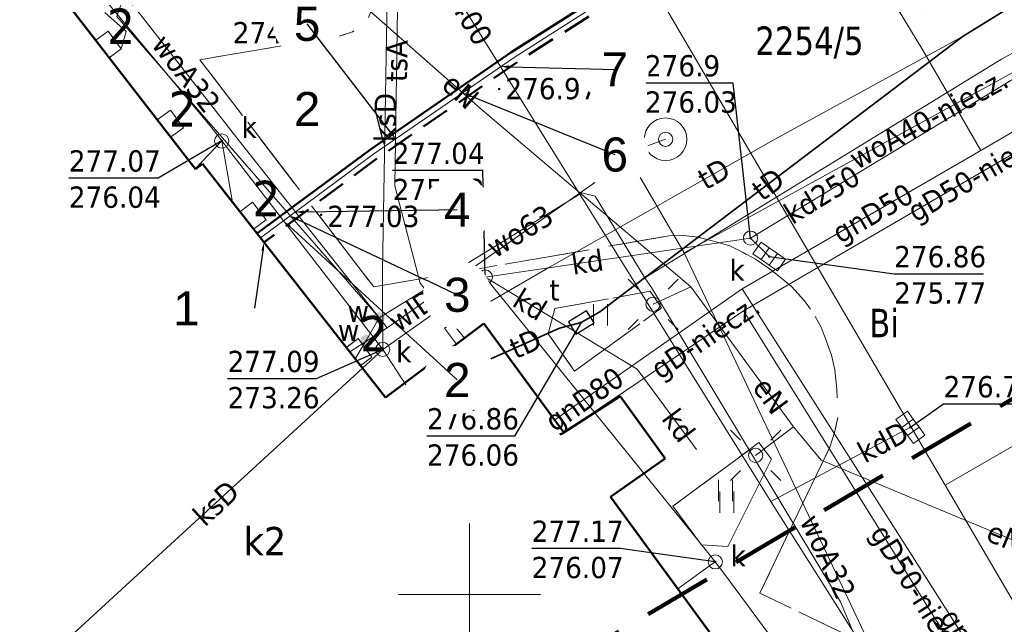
# Model space of a CAD drawing. Header units: metres. Extents: x 7555073 to 7555217, y 5506384 to 5506588.
# Tile 28 of 32: x 7555134 to 7555169, y 5506499 to 5506520. Entities that reach past the tile are written whole.
import ezdxf
from ezdxf import colors
from ezdxf.entities.mleader import LeaderData, LeaderLine
from ezdxf.enums import TextEntityAlignment as Align
from ezdxf.math import Vec2, Vec3

# ---------------------------------------------------------------- set-up
doc = ezdxf.new("R2010")
doc.units = ezdxf.units.M
doc.header["$LTSCALE"] = 2
doc.header["$MEASUREMENT"] = 0
for name, pattern in [('1.0_0.5', [1.5, 1, -0.5]), ('1.5_0.5', [2, 1.5, -0.5]), ('219-500', [0]), ('4', [1.8, 1.2, -0.6]), ('DASHED', [0.75, 0.5, -0.25])]:
    doc.linetypes.add(name, pattern=pattern)
doc.layers.get('0').update_dxf_attribs({"color": 2, "linetype": 'CONTINUOUS', "lineweight": 5})
for name, color, linetype in [('210-oznaczenie konturu użytku gruntowego', 7, 'CONTINUOUS'), ('211-numer działki ewidencyjnej', 7, 'CONTINUOUS'), ('219-działka ewidencyjna', 7, 'CONTINUOUS'), ('312-budynek ewidencyjny', 7, 'CONTINUOUS'), ('312-oznaczenie budynku ewidencyjnego-Atr117', 7, 'CONTINUOUS'), ('chodnik', 7, 'CONTINUOUS'), ('inny rodzaj bloku', 7, 'CONTINUOUS'), ('inny rodzaj bloku-Atr25', 7, 'CONTINUOUS'), ('jezdnia', 7, 'CONTINUOUS'), ('kratka ściekowa', 7, 'CONTINUOUS'), ('latarnia', 7, 'CONTINUOUS'), ('Obszar opracowania', 7, 'CONTINUOUS'), ('obudowa ochronna przewodu', 7, 'CONTINUOUS'), ('pikieta sztuczna', 7, 'CONTINUOUS'), ('pikieta sztuczna-Atr2', 7, 'CONTINUOUS'), ('przewód elektroenergetyczny podziemny', 7, 'CONTINUOUS'), ('przewód elektroenergetyczny podziemny-Atr1', 7, 'CONTINUOUS'), ('przewód gazowy', 7, 'CONTINUOUS'), ('przewód gazowy-Atr1', 7, 'CONTINUOUS'), ('przewód kanalizacyjny', 7, 'CONTINUOUS'), ('przewód kanalizacyjny-Atr1', 7, 'CONTINUOUS'), ('przewód telekomunikacyjny podziemny', 7, 'CONTINUOUS'), ('przewód telekomunikacyjny podziemny-Atr1', 7, 'CONTINUOUS'), ('przewód wodociągowy', 7, 'CONTINUOUS'), ('przewód wodociągowy-Atr1', 7, 'CONTINUOUS'), ('rzedna', 7, 'CONTINUOUS'), ('rzedna-Atr2', 7, 'CONTINUOUS'), ('rzedna-Atr3', 7, 'CONTINUOUS'), ('studnia zwykła', 7, 'CONTINUOUS'), ('trawnik', 7, 'CONTINUOUS'), ('Wstawianie ramki sekcyjnej z opisem', 7, 'CONTINUOUS'), ('właz do komory lub kanału - okrągły', 7, 'CONTINUOUS'), ('właz do komory lub kanału - okrągły-Atr17', 7, 'CONTINUOUS'), ('właz do komory lub kanału - prostokątny', 7, 'CONTINUOUS'), ('właz do komory lub kanału - prostokątny-Atr17', 7, 'CONTINUOUS'), ('zasuwa lub zawór', 7, 'CONTINUOUS'), ('zasuwa lub zawór-Atr17', 7, 'CONTINUOUS')]:
    doc.layers.add(name, color=color, linetype=linetype)
doc.layers.add('_Opis ZUD', color=130, linetype='CONTINUOUS', lineweight=30)
doc.layers.add('_Rurociąg', color=6, linetype='CONTINUOUS', lineweight=50)
doc.layers.add('_Os ciepłociągu', color=130, linetype='CONTINUOUS', lineweight=5, plot=False)
doc.styles.add('_Opis ZUD', font='arial.ttf', dxfattribs={"height": 1})
doc.styles.get("Standard").update_dxf_attribs({"font": 'verdana.ttf', "width": 0.75})

# ---------------------------------------------------------------- blocks, each defined once
blk = doc.blocks.new('PW01')
at = {"linetype": 'Continuous', "lineweight": 13}
h = blk.add_hatch(color=0, dxfattribs=at)
edge = h.paths.add_edge_path()
edge.add_arc((0, 0), 0.045, 0, 360)
blk = doc.blocks.new('US22')
at = {"color": 0, "linetype": 'Continuous', "lineweight": 13}
blk.add_circle((0, 0), 0.25, dxfattribs=at)
blk = doc.blocks.new('US25')
at = {"linetype": 'Continuous', "lineweight": 0}
h = blk.add_hatch(color=0, dxfattribs=at)
edge = h.paths.add_edge_path()
edge.add_arc((0, 0), 0.2, 0, 360)
blk = doc.blocks.new('SM01')
at = {"color": 0, "linetype": 'Continuous', "lineweight": 13}
for p, q in [((-0.53, 0.531), (-0.883, 0.884)), ((0.531, 0.531), (0.884, 0.884)), ((-0.53, -0.53), (-0.883, -0.883)), ((0.531, -0.53), (0.884, -0.883))]:
    blk.add_line(p, q, dxfattribs=at)
blk.add_circle((0, 0), 0.25, dxfattribs=at)
blk = doc.blocks.new('US05')
at = {"color": 0, "linetype": 'Continuous', "lineweight": 13}
for p, q in [((-0.525, -0.25), (-0.525, 0.25)), ((-0.525, 0.25), (-0.175, 0.25)), ((-0.175, -0.25), (-0.175, 0.25)), ((-0.175, 0.25), (0.175, 0.25)), ((0.175, -0.25), (0.175, 0.25)), ((0.175, 0.25), (0.525, 0.25)), ((0.525, -0.25), (0.525, 0.25)), ((-0.525, -0.25), (-0.175, -0.25)), ((-0.175, -0.25), (0.175, -0.25)), ((0.175, -0.25), (0.525, -0.25))]:
    blk.add_line(p, q, dxfattribs=at)
blk = doc.blocks.new('US13')
at = {"color": 0, "linetype": 'Continuous', "lineweight": 13}
for radius in [0.75, 0.25]:
    blk.add_circle((0, 0), radius, dxfattribs=at)
blk = doc.blocks.new('TU04')
at = {"color": 0, "linetype": 'Continuous', "lineweight": 13}
for p, q in [((0, 0), (0, 0.75)), ((0.5, 0), (0.5, 0.75))]:
    blk.add_line(p, q, dxfattribs=at)
blk = doc.blocks.new('SUPWP')
at = {"color": 0, "linetype": 'Continuous'}
blk.add_lwpolyline([(-0.375, -0.25), (0.375, -0.25), (0.375, 0.25), (-0.375, 0.25)], close=True, dxfattribs=at)
blk = doc.blocks.new('OPISZUDBLOK')
at = {"linetype": 'Continuous', "transparency": 16777216}
blk.add_wipeout([(1.2, 0), (1.191, 0.15), (1.162, 0.298), (1.116, 0.442), (1.052, 0.578), (0.971, 0.705), (0.875, 0.821), (0.765, 0.925), (0.643, 1.013), (0.511, 1.086), (0.371, 1.141), (0.225, 1.179), (0.075, 1.198), (-0.075, 1.198), (-0.225, 1.179), (-0.371, 1.141), (-0.511, 1.086), (-0.643, 1.013), (-0.765, 0.925), (-0.875, 0.821), (-0.971, 0.705), (-1.052, 0.578), (-1.116, 0.442), (-1.162, 0.298), (-1.191, 0.15), (-1.2, 0), (-1.191, -0.15), (-1.162, -0.298), (-1.116, -0.442), (-1.052, -0.578), (-0.971, -0.705), (-0.875, -0.821), (-0.765, -0.925), (-0.643, -1.013), (-0.511, -1.086), (-0.371, -1.141), (-0.225, -1.179), (-0.075, -1.198), (0.075, -1.198), (0.225, -1.179), (0.371, -1.141), (0.511, -1.086), (0.643, -1.013), (0.765, -0.925), (0.875, -0.821), (0.971, -0.705), (1.052, -0.578), (1.116, -0.442), (1.162, -0.298), (1.191, -0.15)], dxfattribs=at).dxf.layer = '_Opis ZUD'
at = {"layer": '_Opis ZUD', "linetype": 'Continuous', "transparency": 16777216, "style": '_Opis ZUD'}
blk.add_attdef('TEKST', text='', height=1.2, dxfattribs=at).set_placement((0, 0), align=Align.MIDDLE_CENTER)

msp = doc.modelspace()

# ---------------------------------------------------------------- linework, layer by layer
at = {"layer": '219-działka ewidencyjna', "color": 7, "linetype": '219-500', "lineweight": 18, "flags": 128}
for points in [[(7555148.37, 5506535.26), (7555166.76, 5506503.85)], [(7555166.76, 5506503.85), (7555189.71, 5506517.09)], [(7555166.76, 5506503.85), (7555171.77, 5506495.3)]]:
    msp.add_lwpolyline(points, dxfattribs=at)
at = {"layer": '312-budynek ewidencyjny', "color": 7, "linetype": 'Continuous', "lineweight": 50, "flags": 128}
for points in [[(7555133.82, 5506523.43), (7555140.35, 5506514.98)], [(7555140.35, 5506514.98), (7555140.6, 5506515.16)], [(7555140.6, 5506515.16), (7555147.05, 5506506.94)], [(7555147.05, 5506506.94), (7555150.51, 5506509.54)], [(7555150.51, 5506509.54), (7555153.33, 5506505.71)], [(7555153.33, 5506505.71), (7555155.31, 5506506.98)], [(7555155.31, 5506506.98), (7555156.9, 5506504.79)], [(7555156.9, 5506504.79), (7555154.97, 5506503.44)], [(7555154.97, 5506503.44), (7555158.46, 5506498.68)]]:
    msp.add_lwpolyline(points, dxfattribs=at)
at = {"layer": '_Os ciepłociągu'}
msp.add_lwpolyline([(7555159.739, 5506532.356), (7555157.113, 5506530.887), (7555160.712, 5506524.455), (7555156.63, 5506522.141), (7555151.572, 5506518.914), (7555146.63, 5506515.512), (7555142.643, 5506512.557)], dxfattribs=at)
at = {"layer": '_Rurociąg'}
msp.add_lwpolyline([(7555159.637, 5506532.528), (7555156.841, 5506530.964), (7555160.44, 5506524.531), (7555156.527, 5506522.313), (7555151.462, 5506519.081), (7555146.514, 5506515.674), (7555142.519, 5506512.714)], dxfattribs=at)
at = {"layer": '_Rurociąg', "linetype": 'DASHED'}
msp.add_lwpolyline([(7555159.84, 5506532.184), (7555157.385, 5506530.81), (7555160.983, 5506524.379), (7555156.733, 5506521.97), (7555151.683, 5506518.747), (7555146.746, 5506515.349), (7555142.766, 5506512.399)], dxfattribs=at)
at = {"layer": 'chodnik', "color": 7, "linetype": '1.0_0.5', "lineweight": 18, "flags": 128}
for points in [[(7555192.38, 5506506), (7555188.5, 5506503.42), (7555188.34, 5506503.26), (7555188.25, 5506502.96), (7555188.36, 5506502.61), (7555188.56, 5506502.21), (7555192.03, 5506496.6), (7555189.72, 5506495.24), (7555186.26, 5506500.9), (7555185.77, 5506501.51), (7555185.25, 5506502.02), (7555184.64, 5506502.48), (7555183.95, 5506502.92), (7555183.17, 5506503.23), (7555182.44, 5506503.43), (7555181.69, 5506503.58), (7555180.9, 5506503.58), (7555180.24, 5506503.53), (7555179.51, 5506503.41), (7555178.78, 5506503.19), (7555178.1, 5506502.85), (7555177.26, 5506502.39), (7555176.64, 5506501.84), (7555176.18, 5506501.3), (7555175.74, 5506500.72), (7555172.48, 5506494.17), (7555160.23, 5506500.05), (7555162.69, 5506505.19), (7555162.86, 5506505.7), (7555162.98, 5506506.23), (7555162.97, 5506506.68), (7555162.94, 5506507.23), (7555162.87, 5506507.91), (7555162.75, 5506508.43), (7555162.57, 5506508.94), (7555162.39, 5506509.41), (7555162.1, 5506509.93), (7555161.8, 5506510.34), (7555161.35, 5506510.85), (7555160.95, 5506511.18), (7555160.52, 5506511.5), (7555160.08, 5506511.81), (7555159.64, 5506512.04), (7555159.17, 5506512.28), (7555158.6, 5506512.44), (7555158.06, 5506512.58), (7555157.54, 5506512.64), (7555157.04, 5506512.63), (7555146.63, 5506510.83), (7555140.51, 5506518.83), (7555145.45, 5506519.67), (7555145.89, 5506519.81), (7555146.43, 5506520.29), (7555146.63, 5506520.78), (7555146.79, 5506521.41), (7555146.69, 5506522), (7555145.45, 5506524.07), (7555153.09, 5506528.86), (7555155.16, 5506525.73), (7555155.37, 5506525.59), (7555155.53, 5506525.52), (7555155.71, 5506525.46), (7555155.96, 5506525.47), (7555156.19, 5506525.54), (7555160.99, 5506528.15), (7555165.45, 5506520.71), (7555165.68, 5506520.57), (7555165.94, 5506520.52), (7555166.18, 5506520.56), (7555166.39, 5506520.63), (7555179.45, 5506528.3), (7555181.46, 5506529.52), (7555180.9, 5506530.49), (7555166.01, 5506521.72), (7555158.51, 5506534.44), (7555160.05, 5506535.34), (7555158.18, 5506538.56), (7555156, 5506537.31), (7555154.24, 5506536.29), (7555153.27, 5506538.04), (7555148.32, 5506535.18), (7555143.19, 5506544.5), (7555140.33, 5506543.11), (7555147.37, 5506530.6), (7555147.86, 5506529.75), (7555148.04, 5506529.11), (7555148.02, 5506528.51), (7555147.81, 5506528.09), (7555144.86, 5506526.6), (7555145.6, 5506525.23), (7555140.36, 5506522.31), (7555139.63, 5506523.69), (7555139.34, 5506524), (7555139.05, 5506524.8), (7555135.52, 5506522.98), (7555135.43, 5506522.91), (7555136.3, 5506521.25), (7555137.91, 5506519.83), (7555137.74, 5506519.21), (7555137.32, 5506518.9), (7555139.01, 5506516.71), (7555139.47, 5506517.05), (7555139.93, 5506516.43), (7555139.48, 5506516.1), (7555140.35, 5506514.98), (7555140.6, 5506515.16), (7555141.92, 5506513.48), (7555142.36, 5506513.82), (7555142.84, 5506513.19), (7555142.4, 5506512.87), (7555145.67, 5506508.7), (7555146.08, 5506509.01), (7555146.56, 5506508.36), (7555146.17, 5506508.06), (7555147.05, 5506506.94), (7555150.51, 5506509.54), (7555153.33, 5506505.71), (7555155.31, 5506506.98), (7555156.9, 5506504.79), (7555154.97, 5506503.44), (7555158.46, 5506498.68), (7555167.38, 5506486.38), (7555167.53, 5506486.52), (7555169.85, 5506485.45), (7555178.66, 5506485.98), (7555178.6, 5506487.06), (7555178.39, 5506490.39), (7555184.25, 5506490.74), (7555184.46, 5506487.43), (7555184.53, 5506486.34), (7555189.5, 5506486.64), (7555196.34, 5506487.17), (7555197.31, 5506489.04), (7555189.08, 5506502.46), (7555195.07, 5506506.33), (7555194.51, 5506507.28)], [(7555152.77, 5506509.18), (7555153.01, 5506510.07), (7555156.37, 5506510.68), (7555156.77, 5506510.09), (7555153.7, 5506507.87)], [(7555158.18, 5506501.75), (7555157.17, 5506503.11), (7555160.2, 5506505.35), (7555160.64, 5506504.77), (7555159.1, 5506501.69)]]:
    msp.add_lwpolyline(points, close=True, dxfattribs=at)
at = {"layer": 'inny rodzaj bloku', "color": 7, "linetype": 'Continuous', "lineweight": 18, "flags": 128}
for points in [[(7555137.74, 5506519.21), (7555137.32, 5506518.9), (7555136.84, 5506519.52), (7555137.28, 5506519.84)], [(7555139.93, 5506516.43), (7555139.48, 5506516.1), (7555139.01, 5506516.71), (7555139.47, 5506517.05)], [(7555142.84, 5506513.19), (7555142.4, 5506512.87), (7555141.92, 5506513.48), (7555142.36, 5506513.82)], [(7555146.56, 5506508.36), (7555146.17, 5506508.06), (7555145.67, 5506508.7), (7555146.08, 5506509.01)]]:
    msp.add_lwpolyline(points, close=True, dxfattribs=at)
at = {"layer": 'jezdnia', "color": 7, "linetype": '1.5_0.5', "lineweight": 18, "flags": 128}
msp.add_lwpolyline([(7555188.25, 5506513.15), (7555188.13, 5506513.5), (7555188.19, 5506513.84), (7555188.34, 5506514.11), (7555188.58, 5506514.36), (7555188.83, 5506514.53), (7555189.88, 5506515.13), (7555188.79, 5506517.02), (7555189.06, 5506517.18), (7555189.34, 5506517.35), (7555187.6, 5506520.31), (7555187.33, 5506520.17), (7555187.04, 5506520.01), (7555186.06, 5506521.66), (7555184.84, 5506520.98), (7555184.5, 5506520.9), (7555184.13, 5506520.9), (7555183.86, 5506520.95), (7555183.6, 5506521.14), (7555179.45, 5506528.3), (7555166.39, 5506520.63), (7555166.18, 5506520.56), (7555165.94, 5506520.52), (7555165.68, 5506520.57), (7555165.45, 5506520.71), (7555160.99, 5506528.15), (7555156.19, 5506525.54), (7555155.96, 5506525.47), (7555155.71, 5506525.46), (7555155.53, 5506525.52), (7555155.37, 5506525.59), (7555155.16, 5506525.73), (7555153.09, 5506528.86), (7555145.45, 5506524.07), (7555146.69, 5506522), (7555146.79, 5506521.41), (7555146.63, 5506520.78), (7555146.43, 5506520.29), (7555145.89, 5506519.81), (7555145.45, 5506519.67), (7555140.51, 5506518.83), (7555146.63, 5506510.83), (7555157.04, 5506512.63), (7555157.54, 5506512.64), (7555158.06, 5506512.58), (7555158.6, 5506512.44), (7555159.17, 5506512.28), (7555159.64, 5506512.04), (7555160.08, 5506511.81), (7555160.52, 5506511.5), (7555160.95, 5506511.18), (7555161.35, 5506510.85), (7555161.8, 5506510.34), (7555162.1, 5506509.93), (7555162.39, 5506509.41), (7555162.57, 5506508.94), (7555162.75, 5506508.43), (7555162.87, 5506507.91), (7555162.94, 5506507.23), (7555162.97, 5506506.68), (7555162.98, 5506506.23), (7555162.86, 5506505.7), (7555162.69, 5506505.19), (7555160.23, 5506500.05), (7555172.48, 5506494.17), (7555175.74, 5506500.72), (7555176.18, 5506501.3), (7555176.64, 5506501.84), (7555177.26, 5506502.39), (7555178.1, 5506502.85), (7555178.78, 5506503.19), (7555179.51, 5506503.41), (7555180.24, 5506503.53), (7555180.9, 5506503.58), (7555181.69, 5506503.58), (7555182.44, 5506503.43), (7555183.17, 5506503.23), (7555183.95, 5506502.92), (7555184.64, 5506502.48), (7555185.25, 5506502.02), (7555185.77, 5506501.51), (7555186.26, 5506500.9), (7555189.72, 5506495.24), (7555192.03, 5506496.6), (7555188.56, 5506502.21), (7555188.36, 5506502.61), (7555188.25, 5506502.96), (7555188.34, 5506503.26), (7555188.5, 5506503.42), (7555192.38, 5506506)], close=True, dxfattribs=at)
at = {"layer": 'Obszar opracowania', "color": 132, "linetype": '4', "lineweight": 200, "flags": 128}
msp.add_lwpolyline([(7555104.38, 5506536.04), (7555165.53, 5506571.36), (7555193.87, 5506521.52), (7555132.86, 5506485.46), (7555111.22, 5506511.66), (7555100.61, 5506534.05)], close=True, dxfattribs=at)
at = {"layer": 'obudowa ochronna przewodu', "color": 7, "linetype": 'Continuous', "lineweight": 35, "flags": 128}
msp.add_lwpolyline([(7555150.76, 5506508.3), (7555153.18, 5506509.38), (7555153.94, 5506509.58), (7555154.59, 5506509.96), (7555161.08, 5506514.87), (7555167.39, 5506519.66), (7555178.31, 5506526.41), (7555178.95, 5506526.81), (7555179.51, 5506527.34), (7555181.48, 5506528.77), (7555183.38, 5506530.58), (7555185.55, 5506532.74), (7555185.94, 5506533.05)], dxfattribs=at)
at = {"layer": 'przewód elektroenergetyczny podziemny', "color": 7, "linetype": 'Continuous', "lineweight": 18, "flags": 128}
for points in [[(7555144.25, 5506522.54), (7555150.5, 5506517.02), (7555157.8, 5506510.84)], [(7555157.8, 5506510.84), (7555156.47, 5506510.22)], [(7555157.8, 5506510.84), (7555161.41, 5506505.9)], [(7555161.41, 5506505.9), (7555160.08, 5506504.9)], [(7555161.41, 5506505.9), (7555162.39, 5506504.73), (7555175.23, 5506499.38)]]:
    msp.add_lwpolyline(points, dxfattribs=at)
at = {"layer": 'przewód gazowy', "color": 7, "linetype": 'Continuous', "lineweight": 18, "flags": 128}
for points in [[(7555168.01, 5506515.63), (7555165.97, 5506519.17), (7555157.1, 5506533.8), (7555157.03, 5506534.77), (7555157.64, 5506535.24), (7555159.7, 5506535.13)], [(7555159.66, 5506509.99), (7555172, 5506517.18), (7555178.67, 5506520.95), (7555194.28, 5506531.03)], [(7555186.43, 5506526.44), (7555178.98, 5506522.11), (7555169, 5506516.21), (7555168.01, 5506515.63), (7555159.61, 5506510.76)], [(7555153.01, 5506506.15), (7555159.61, 5506510.76)], [(7555159.61, 5506510.76), (7555168.57, 5506496.68), (7555171.67, 5506491.81), (7555171.07, 5506485.52)], [(7555153.33, 5506505.71), (7555156.37, 5506507.76), (7555159.66, 5506509.99)], [(7555167.88, 5506486.36), (7555170.47, 5506492.77), (7555166.29, 5506499.33), (7555159.66, 5506509.99)]]:
    msp.add_lwpolyline(points, dxfattribs=at)
at = {"layer": 'przewód kanalizacyjny', "color": 7, "linetype": 'Continuous', "lineweight": 18, "flags": 128}
for points in [[(7555147.24, 5506528.55), (7555146.94, 5506511.41), (7555146.94, 5506511.22), (7555146.95, 5506508.63), (7555141.28, 5506515.97), (7555141.1, 5506516.22), (7555140.98, 5506516.38), (7555136.23, 5506522.08)], [(7555160.62, 5506503.28), (7555145.38, 5506527.79)], [(7555159.9, 5506512.55), (7555169.13, 5506518.13), (7555175.17, 5506520.96)], [(7555141.28, 5506515.97), (7555140.35, 5506515)], [(7555141.28, 5506515.97), (7555141.66, 5506513.81)], [(7555150.56, 5506511.18), (7555159.9, 5506512.55)], [(7555159.9, 5506512.55), (7555160.56, 5506511.9)], [(7555135.17, 5506497.81), (7555146.95, 5506508.63), (7555150.56, 5506511.18)], [(7555150.56, 5506511.18), (7555158.35, 5506501.54), (7555158.66, 5506501.15), (7555158.96, 5506500.75), (7555168.93, 5506487.27), (7555169.26, 5506486.9), (7555169.76, 5506486.88), (7555181.05, 5506488.22), (7555181.55, 5506488.28)], [(7555150.56, 5506511.18), (7555155.91, 5506507.93), (7555158, 5506505.11)], [(7555146.95, 5506508.63), (7555147.76, 5506507.38)], [(7555160.62, 5506503.28), (7555165.53, 5506505.89)], [(7555160.62, 5506503.28), (7555171.83, 5506485.57)], [(7555157.34, 5506500.2), (7555158.25, 5506500.86), (7555158.66, 5506501.15)]]:
    msp.add_lwpolyline(points, dxfattribs=at)
at = {"layer": 'przewód telekomunikacyjny podziemny', "color": 7, "linetype": 'Continuous', "lineweight": 18, "flags": 128}
for points in [[(7555185.94, 5506533.05), (7555185.55, 5506532.74), (7555183.38, 5506530.58), (7555181.48, 5506528.77), (7555179.51, 5506527.34), (7555178.95, 5506526.81), (7555178.31, 5506526.41), (7555167.39, 5506519.66), (7555161.08, 5506514.87), (7555154.59, 5506509.96), (7555153.94, 5506509.58)], [(7555151.29, 5506532.34), (7555150.22, 5506531.34), (7555147.76, 5506526.62), (7555147.54, 5506525.3), (7555147.38, 5506514.39), (7555148.27, 5506510.96), (7555149.83, 5506509.03)], [(7555149.55, 5506508.82), (7555149.13, 5506509.38), (7555152.82, 5506511.53), (7555160.72, 5506516.01), (7555167.39, 5506519.66)], [(7555153.94, 5506509.58), (7555153.18, 5506509.38), (7555151.26, 5506508.52)]]:
    msp.add_lwpolyline(points, dxfattribs=at)
at = {"layer": 'przewód wodociągowy', "color": 7, "linetype": 'Continuous', "lineweight": 18, "flags": 128}
for points in [[(7555159.54, 5506536.22), (7555147.76, 5506527.5), (7555137.76, 5506520.86), (7555137.59, 5506520.35), (7555146.82, 5506509.74)], [(7555192.47, 5506531.47), (7555191.95, 5506531.17), (7555191.62, 5506530.98), (7555184.47, 5506526.89), (7555175.99, 5506522.15), (7555163.5, 5506515.29), (7555157.56, 5506512.03)], [(7555189.02, 5506529.56), (7555183.07, 5506526.64), (7555168.74, 5506518.85), (7555156.18, 5506511.15)], [(7555147.1, 5506509.39), (7555142.02, 5506515.81), (7555134.81, 5506525.04)], [(7555155.63, 5506515.35), (7555156.21, 5506515.77), (7555156.91, 5506516.03)], [(7555147.1, 5506509.39), (7555155.63, 5506515.35)], [(7555167.62, 5506486.48), (7555167.16, 5506491.75), (7555163.33, 5506499.87), (7555157.56, 5506512.03), (7555155.63, 5506515.35)], [(7555146.82, 5506509.74), (7555153.96, 5506514.14), (7555154.43, 5506514.03), (7555156.18, 5506511.15)], [(7555156.18, 5506511.15), (7555156.41, 5506510.81), (7555163.07, 5506499.74), (7555168.44, 5506486.96)], [(7555146.82, 5506509.74), (7555146.36, 5506508.94), (7555145.98, 5506508.3)], [(7555147.1, 5506509.39), (7555145.79, 5506508.55)]]:
    msp.add_lwpolyline(points, dxfattribs=at)
at = {"layer": 'rzedna-Atr2', "color": 7, "flags": 128}
for points in [[(7555159.9, 5506512.55), (7555159.29, 5506518.01), (7555156.181, 5506518.01)], [(7555141.28, 5506515.97), (7555139.04, 5506514.66), (7555135.894, 5506514.66)], [(7555150.56, 5506511.18), (7555150.47, 5506514.93), (7555147.298, 5506514.93)], [(7555160.56, 5506511.9), (7555164.96, 5506511.29), (7555168.111, 5506511.29)], [(7555153.94, 5506509.58), (7555151.59, 5506505.58), (7555148.508, 5506505.58)], [(7555146.95, 5506508.63), (7555144.6, 5506507.6), (7555141.486, 5506507.6)], [(7555165.53, 5506505.89), (7555166.7, 5506506.71), (7555169.782, 5506506.71)], [(7555158.66, 5506501.15), (7555155.31, 5506501.62), (7555152.196, 5506501.62)]]:
    msp.add_lwpolyline(points, dxfattribs=at)
at = {"layer": 'trawnik', "color": 7, "linetype": '1.0_0.5', "lineweight": 18, "flags": 128}
for points in [[(7555153.7, 5506507.87), (7555156.77, 5506510.09), (7555156.37, 5506510.68), (7555153.01, 5506510.07), (7555152.77, 5506509.18)], [(7555159.1, 5506501.69), (7555160.64, 5506504.77), (7555160.2, 5506505.35), (7555157.17, 5506503.11), (7555158.18, 5506501.75)]]:
    msp.add_lwpolyline(points, close=True, dxfattribs=at)
at = {"layer": 'Wstawianie ramki sekcyjnej z opisem', "color": 7, "linetype": 'Continuous', "lineweight": 13, "flags": 128}
for points in [[(7555150, 5506497.5), (7555150, 5506502.5)], [(7555147.5, 5506500), (7555152.5, 5506500)]]:
    msp.add_lwpolyline(points, dxfattribs=at)

# ---------------------------------------------------------------- block references
at = {"layer": 'kratka ściekowa', "color": 7, "linetype": 'Continuous', "lineweight": 18}
for p, rotation in [((7555160.56, 5506511.9), 325.273), ((7555165.53, 5506505.89), 305.969)]:
    msp.add_blockref('US05', p, dxfattribs=dict(at, rotation=rotation))
at = {"layer": 'latarnia', "color": 7, "linetype": 'Continuous', "lineweight": 18}
for p in [(7555156.47, 5506510.22), (7555160.08, 5506504.9)]:
    msp.add_blockref('SM01', p, dxfattribs=at)
at = {"layer": 'pikieta sztuczna', "color": 7, "linetype": 'Continuous', "lineweight": 13}
for p in [(7555151.05, 5506517.8), (7555144.78, 5506513.37)]:
    msp.add_blockref('PW01', p, dxfattribs=at)
at = {"layer": 'rzedna', "color": 7, "linetype": 'Continuous', "lineweight": 18}
for p, rotation in [((7555141.28, 5506515.97), 0.084), ((7555159.9, 5506512.55), 359.9870000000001), ((7555160.56, 5506511.9), 0.06), ((7555150.56, 5506511.18), 359.726), ((7555146.95, 5506508.63), 0.06199999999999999), ((7555165.53, 5506505.89), 0.024), ((7555158.66, 5506501.15), 0.041)]:
    msp.add_blockref('PW01', p, dxfattribs=dict(at, rotation=rotation))
msp.add_blockref('PW01', (7555153.94, 5506509.58), dxfattribs=at)
at = {"layer": 'studnia zwykła', "color": 7, "linetype": 'Continuous', "lineweight": 18}
msp.add_blockref('US13', (7555156.91, 5506516.03), dxfattribs=at)
at = {"layer": 'trawnik', "color": 7, "linetype": 'Continuous', "lineweight": 18}
for p in [(7555154.369, 5506509.469), (7555158.769, 5506503.289), (7555158.815, 5506502.873)]:
    msp.add_blockref('TU04', p, dxfattribs=at)
at = {"layer": 'właz do komory lub kanału - okrągły', "color": 7, "linetype": 'Continuous', "lineweight": 18}
for p, rotation in [((7555141.28, 5506515.97), 359.7670000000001), ((7555159.9, 5506512.55), 359.993), ((7555146.95, 5506508.63), 0.7779999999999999), ((7555158.66, 5506501.15), 0.038)]:
    msp.add_blockref('US22', p, dxfattribs=dict(at, rotation=rotation))
msp.add_blockref('US22', (7555150.56, 5506511.18), dxfattribs=at)
at = {"layer": 'właz do komory lub kanału - prostokątny', "color": 7, "linetype": 'Continuous', "lineweight": 18, "rotation": 31.429}
msp.add_blockref('SUPWP', (7555153.94, 5506509.58), dxfattribs=at)
at = {"layer": 'zasuwa lub zawór', "color": 7, "linetype": 'Continuous', "lineweight": 18}
for p, rotation in [((7555146.82, 5506509.74), 308.2980000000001), ((7555146.36, 5506508.94), 60.1)]:
    msp.add_blockref('US25', p, dxfattribs=dict(at, rotation=rotation))

# ---------------------------------------------------------------- texts
at = {"layer": '210-oznaczenie konturu użytku gruntowego', "color": 7, "linetype": 'Continuous', "lineweight": 18, "width": 0.79}
msp.add_text('Bi', height=1, dxfattribs=at).set_placement((7555164.08, 5506509.06))
at = {"layer": '211-numer działki ewidencyjnej', "color": 7, "linetype": 'Continuous', "lineweight": 18, "width": 0.79}
msp.add_text('2254/5', height=1, dxfattribs=at).set_placement((7555160.07, 5506519))
at = {"layer": '312-oznaczenie budynku ewidencyjnego-Atr117', "color": 7, "width": 0.9}
msp.add_text('k2', height=1, dxfattribs=at).set_placement((7555142.8, 5506501.88), align=Align.MIDDLE_CENTER)
at = {"layer": 'inny rodzaj bloku-Atr25', "color": 7, "width": 0.9}
for p in [(7555137.24, 5506519.38), (7555139.41, 5506516.47), (7555142.36, 5506513.32), (7555146.15, 5506508.56)]:
    msp.add_text('2', height=1.25, dxfattribs=at).set_placement(p)
at = {"layer": 'pikieta sztuczna-Atr2', "color": 7, "width": 0.9}
for s, p in [('276.97', (7555151.27, 5506517.44)), ('277.03', (7555145, 5506512.94))]:
    msp.add_text(s, height=0.75, dxfattribs=at).set_placement(p)
at = {"layer": 'przewód elektroenergetyczny podziemny-Atr1', "color": 7, "width": 0.9}
for rotation, p in [(318.548, (7555149.22, 5506518.15)), (306.158, (7555160.24, 5506507.51)), (337.342, (7555168.29, 5506502.27))]:
    msp.add_text('eN', height=0.75, rotation=rotation, dxfattribs=at).set_placement(p, align=Align.MIDDLE_LEFT)
at = {"layer": 'przewód gazowy-Atr1', "color": 7, "width": 0.9}
for s, rotation, p in [('gD50-niecz.', 30.228, (7555165.53, 5506513.41)), ('gnD50', 30.103, (7555162.88, 5506512.66)), ('gD-niecz.', 34.129, (7555156.51, 5506507.85)), ('gnD80', 34.92, (7555152.79, 5506506)), ('gD50-niecz.', 301.879, (7555164.4, 5506502.36)), ('gnD80', 302.471, (7555166.85, 5506499.39))]:
    msp.add_text(s, height=0.75, rotation=rotation, dxfattribs=at).set_placement(p, align=Align.MIDDLE_LEFT)
at = {"layer": 'przewód kanalizacyjny-Atr1', "color": 7, "width": 0.9}
for s, rotation, p in [('kdD400', 301.551, (7555148.66, 5506522.52)), ('ksD', 89.145, (7555147.02, 5506515.93)), ('kd250', 31.551, (7555161.18, 5506513.33)), ('kd', 8.345, (7555153.6, 5506511.63)), ('kd', 328.722, (7555151.66, 5506510.51)), ('kd', 306.528, (7555157.04, 5506506.41)), ('kdD', 27.994, (7555163.75, 5506504.94))]:
    msp.add_text(s, height=0.75, rotation=rotation, dxfattribs=at).set_placement(p, align=Align.MIDDLE_LEFT)
msp.add_text('ksD', height=0.75, rotation=42.563, dxfattribs=at).set_placement((7555141.07, 5506503.22), align=Align.MIDDLE_CENTER)
at = {"layer": 'przewód telekomunikacyjny podziemny-Atr1', "color": 7, "width": 0.9}
for s, rotation, p in [('tsA', 89.16, (7555147.43, 5506518.05)), ('tD', 29.557, (7555158.14, 5506514.55)), ('tD', 37.109, (7555160.09, 5506514.12)), ('tD', 24.128, (7555151.48, 5506508.62))]:
    msp.add_text(s, height=0.75, rotation=rotation, dxfattribs=at).set_placement(p, align=Align.MIDDLE_LEFT)
at = {"layer": 'przewód wodociągowy-Atr1', "color": 7, "width": 0.9}
for s, rotation, p in [('woA32', 307.995, (7555139.07, 5506519.58)), ('woA40-niecz.', 28.758, (7555163.47, 5506515.27)), ('wo63', 31.643, (7555150.71, 5506512.14)), ('wlD', 34.942, (7555147.28, 5506509.51)), ('woA32', 295.384, (7555161.96, 5506502.75))]:
    msp.add_text(s, height=0.75, rotation=rotation, dxfattribs=at).set_placement(p, align=Align.MIDDLE_LEFT)
at = {"layer": 'rzedna-Atr2', "color": 7, "width": 0.9}
for s, p in [('276.9', (7555156.181, 5506518.018)), ('277.04', (7555147.298, 5506514.938)), ('277.07', (7555135.894, 5506514.668)), ('276.86', (7555164.96, 5506511.298)), ('277.09', (7555141.486, 5506507.607)), ('276.79', (7555166.7, 5506506.718)), ('276.86', (7555148.508, 5506505.588)), ('277.17', (7555152.196, 5506501.628))]:
    msp.add_text(s, height=0.75, dxfattribs=at).set_placement(p, align=Align.BOTTOM_LEFT)
at = {"layer": 'rzedna-Atr3', "color": 7, "width": 0.9}
for s, p in [('274.7', (7555141.668, 5506519.183)), ('276.03', (7555156.181, 5506516.742)), ('276.04', (7555135.894, 5506513.393)), ('275.92', (7555147.298, 5506513.662)), ('275.77', (7555164.96, 5506510.022)), ('273.26', (7555141.486, 5506506.332)), ('276.06', (7555148.508, 5506504.312)), ('276.07', (7555152.196, 5506500.353))]:
    msp.add_text(s, height=0.75, dxfattribs=at).set_placement(p, align=Align.BOTTOM_LEFT)
at = {"layer": 'właz do komory lub kanału - okrągły-Atr17', "color": 7, "width": 0.9}
for p in [(7555141.98, 5506516.07), (7555159.16, 5506511.05), (7555149.92, 5506510.09), (7555147.42, 5506508.18), (7555159.2, 5506500.99)]:
    msp.add_text('k', height=0.75, dxfattribs=at).set_placement(p)
at = {"layer": 'właz do komory lub kanału - prostokątny-Atr17', "color": 7, "width": 0.9}
msp.add_text('t', height=0.75, dxfattribs=at).set_placement((7555152.82, 5506510.72), align=Align.MIDDLE_LEFT)
at = {"layer": 'zasuwa lub zawór-Atr17', "color": 7, "width": 0.9}
for p in [(7555145.71, 5506509.6), (7555145.37, 5506508.93)]:
    msp.add_text('w', height=0.75, dxfattribs=at).set_placement(p)

# ---------------------------------------------------------------- leaders
at = {"layer": '_Opis ZUD', "linetype": 'Continuous'}
ml = msp.add_multileader_block('Standard', dxfattribs=at)
ml.set_content('OPISZUDBLOK', color=256)
ml.set_attribute('TEKST', '5', width=0)
ml.set_leader_properties(linetype='ByLayer', lineweight=-1)
ml.build(insert=Vec2(0, 0))
ml.multileader.update_dxf_attribs({"has_dogleg": 0, "dogleg_length": 1, "arrow_head_size": 0.3, "block_connection_type": 1})
ctx = ml.context
ctx.base_point, ctx.char_height, ctx.arrow_head_size, ctx.landing_gap_size, ctx.plane_origin = Vec3(7555146.686, 5506520.095), 1.5, 0.3, 0.2, Vec3(7555144.286, 5506520.095)
ctx.attachment_type = 1
notes = []
notes.append((ctx, [(0, (1, 1, 0), (7555145.286, 5506520.095), (-1, 0), 1, [(0, [(7555147.404, 5506516.045)], 256, [])])]))
ctx.block.insert = Vec3(7555144.286, 5506520.095)
ml = msp.add_multileader_block('Standard', dxfattribs=at)
ml.set_content('OPISZUDBLOK', color=256)
ml.set_attribute('TEKST', '7', width=0)
ml.set_leader_properties(linetype='ByLayer', lineweight=-1)
ml.build(insert=Vec2(0, 0))
ml.multileader.update_dxf_attribs({"has_dogleg": 0, "dogleg_length": 1, "arrow_head_size": 0.3, "block_connection_type": 1})
ctx = ml.context
ctx.base_point, ctx.char_height, ctx.arrow_head_size, ctx.landing_gap_size, ctx.plane_origin = Vec3(7555155.124, 5506518.492), 1.5, 0.3, 0.2, Vec3(7555155.124, 5506518.492)
ctx.attachment_type = 1
notes.append((ctx, [(0, (1, 1, 0), (7555154.124, 5506518.492), (1, 0), 1, [(0, [(7555151.101, 5506518.589)], 256, [])])]))
ctx.block.insert = Vec3(7555155.124, 5506518.492)
ml = msp.add_multileader_block('Standard', dxfattribs=at)
ml.set_content('OPISZUDBLOK', color=256)
ml.set_attribute('TEKST', '2', width=0)
ml.set_leader_properties(linetype='ByLayer', lineweight=-1)
ml.build(insert=Vec2(0, 0))
ml.multileader.update_dxf_attribs({"has_dogleg": 0, "dogleg_length": 1, "arrow_head_size": 0.3, "block_connection_type": 1})
ctx = ml.context
ctx.base_point, ctx.char_height, ctx.arrow_head_size, ctx.landing_gap_size, ctx.plane_origin = Vec3(7555144.286, 5506517.095), 1.5, 0.3, 0.2, Vec3(7555144.286, 5506517.095)
ctx.attachment_type = 1
notes.append((ctx, [(0, (1, 1, 0), (7555147.686, 5506517.095), (-1, 0), 1, [(0, [(7555147.016, 5506515.778)], 256, [])])]))
ctx.block.insert = Vec3(7555144.286, 5506517.095)
ml = msp.add_multileader_block('Standard', dxfattribs=at)
ml.set_content('OPISZUDBLOK', color=256)
ml.set_attribute('TEKST', '6', width=0)
ml.set_leader_properties(linetype='ByLayer', lineweight=-1)
ml.build(insert=Vec2(0, 0))
ml.multileader.update_dxf_attribs({"has_dogleg": 0, "dogleg_length": 1, "arrow_head_size": 0.3, "block_connection_type": 1})
ctx = ml.context
ctx.base_point, ctx.char_height, ctx.arrow_head_size, ctx.landing_gap_size, ctx.plane_origin = Vec3(7555155.123, 5506515.493), 1.5, 0.3, 0.2, Vec3(7555154.039, 5506517.983)
ctx.attachment_type = 1
notes.append((ctx, [(0, (1, 1, 0), (7555154.123, 5506515.493), (1, 0), 1, [(0, [(7555149.765, 5506517.67)], 256, [])])]))
ctx.block.insert = Vec3(7555155.123, 5506515.493)
ml = msp.add_multileader_block('Standard', dxfattribs=at)
ml.set_content('OPISZUDBLOK', color=256)
ml.set_attribute('TEKST', '4', width=0)
ml.set_leader_properties(linetype='ByLayer', lineweight=-1)
ml.build(insert=Vec2(0, 0))
ml.multileader.update_dxf_attribs({"has_dogleg": 0, "dogleg_length": 1, "arrow_head_size": 0.3, "block_connection_type": 1})
ctx = ml.context
ctx.base_point, ctx.char_height, ctx.arrow_head_size, ctx.landing_gap_size, ctx.plane_origin = Vec3(7555149.575, 5506513.555), 1.5, 0.3, 0.2, Vec3(7555149.575, 5506513.555)
ctx.attachment_type = 1
notes.append((ctx, [(0, (1, 1, 0), (7555148.575, 5506513.555), (1, 0), 1, [(0, [(7555143.873, 5506513.468)], 256, [])])]))
ctx.block.insert = Vec3(7555149.575, 5506513.555)
ml = msp.add_multileader_block('Standard', dxfattribs=at)
ml.set_content('OPISZUDBLOK', color=256)
ml.set_attribute('TEKST', '2', width=0)
ml.set_leader_properties(linetype='ByLayer', lineweight=-1)
ml.build(insert=Vec2(0, 0))
ml.multileader.update_dxf_attribs({"has_dogleg": 0, "dogleg_length": 1, "arrow_head_size": 0.3, "block_connection_type": 1})
ctx = ml.context
ctx.base_point, ctx.char_height, ctx.arrow_head_size, ctx.landing_gap_size, ctx.plane_origin = Vec3(7555149.575, 5506507.555), 1.5, 0.3, 0.2, Vec3(7555149.575, 5506507.555)
ctx.attachment_type = 1
notes.append((ctx, [(0, (1, 1, 0), (7555148.575, 5506507.555), (1, 0), 1, [(0, [(7555143.453, 5506513.157)], 256, [])])]))
ctx.block.insert = Vec3(7555149.575, 5506507.555)
ml = msp.add_multileader_block('Standard', dxfattribs=at)
ml.set_content('OPISZUDBLOK', color=256)
ml.set_attribute('TEKST', '3', width=0)
ml.set_leader_properties(linetype='ByLayer', lineweight=-1)
ml.build(insert=Vec2(0, 0))
ml.multileader.update_dxf_attribs({"has_dogleg": 0, "dogleg_length": 1, "arrow_head_size": 0.3, "block_connection_type": 1})
ctx = ml.context
ctx.base_point, ctx.char_height, ctx.arrow_head_size, ctx.landing_gap_size, ctx.plane_origin = Vec3(7555149.575, 5506510.555), 1.5, 0.3, 0.2, Vec3(7555149.575, 5506510.555)
ctx.attachment_type = 1
notes.append((ctx, [(0, (1, 1, 0), (7555148.575, 5506510.555), (1, 0), 1, [(0, [(7555143.693, 5506513.335)], 256, [])])]))
ctx.block.insert = Vec3(7555149.575, 5506510.555)
ml = msp.add_multileader_block('Standard', dxfattribs=at)
ml.set_content('OPISZUDBLOK', color=256)
ml.set_attribute('TEKST', '1', width=0)
ml.set_leader_properties(linetype='ByLayer', lineweight=-1)
ml.build(insert=Vec2(0, 0))
ml.multileader.update_dxf_attribs({"has_dogleg": 0, "dogleg_length": 1, "arrow_head_size": 0.3, "block_connection_type": 1})
ctx = ml.context
ctx.base_point, ctx.char_height, ctx.arrow_head_size, ctx.landing_gap_size, ctx.plane_origin = Vec3(7555140.034, 5506510.079), 1.5, 0.3, 0.2, Vec3(7555140.034, 5506510.079)
ctx.attachment_type = 1
notes.append((ctx, [(0, (1, 1, 0), (7555143.434, 5506510.079), (-1, 0), 1, [(0, [(7555142.766, 5506512.399)], 256, [])])]))
ctx.block.insert = Vec3(7555140.034, 5506510.079)
for ctx, leaders in notes:
    for number, flags, end, landing, length, lines in leaders:
        leader = LeaderData()
        leader.index, (leader.has_last_leader_line, leader.has_dogleg_vector, leader.attachment_direction) = number, flags
        leader.last_leader_point, leader.dogleg_vector, leader.dogleg_length = Vec3(end), Vec3(landing), length
        for number, points, colour, breaks in lines:
            line = LeaderLine()
            line.index, line.vertices, line.color, line.breaks = number, Vec3.list(points), colors.encode_raw_color(colour), breaks
            leader.lines.append(line)
        ctx.leaders.append(leader)

doc.saveas('drawing.dxf')
